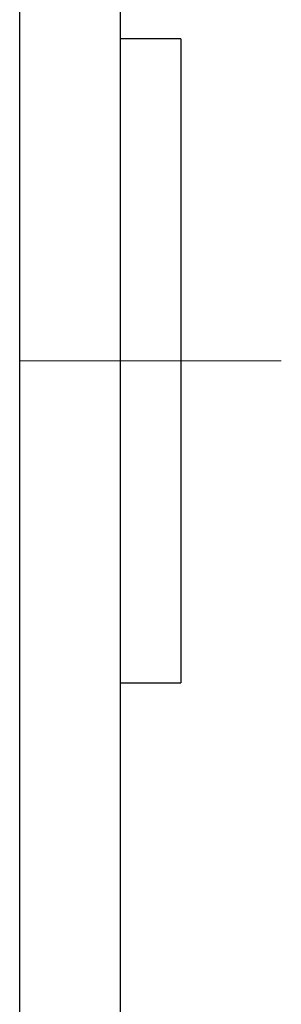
# Model space of a CAD drawing. Header units: millimetres. Extents: x 262469 to 275208, y -32539 to 9411.
# Tile 148 of 256: x 268184.09 to 268190.64, y -14094.61 to -14069.96. Entities that reach past the tile are written whole.
import ezdxf

# ---------------------------------------------------------------- set-up
doc = ezdxf.new("R2010")
doc.units = ezdxf.units.MM
doc.header["$LTSCALE"] = 100
doc.layers.add('$ IE_TELETECHNIKA', color=5, linetype='Continuous', lineweight=30)

msp = doc.modelspace()

# ---------------------------------------------------------------- linework, layer by layer
at = {"layer": '$ IE_TELETECHNIKA', "color": 7, "linetype": 'Continuous'}
for p, q in [((268184.087, -14118.187), (268184.087, -13988.428)), ((268186.607, -13989.058), (268186.607, -14117.558)), ((268188.118, -14070.441), (268186.607, -14070.441)), ((268188.118, -14070.441), (268188.118, -14086.566)), ((268186.607, -14086.566), (268188.118, -14086.566))]:
    msp.add_line(p, q, dxfattribs=at)
at = {"layer": '$ IE_TELETECHNIKA', "color": 7, "linetype": 'Continuous', "lineweight": 5, "ltscale": 20.32}
msp.add_line((268190.638, -14078.504), (268184.087, -14078.504), dxfattribs=at)

doc.saveas('drawing.dxf')
